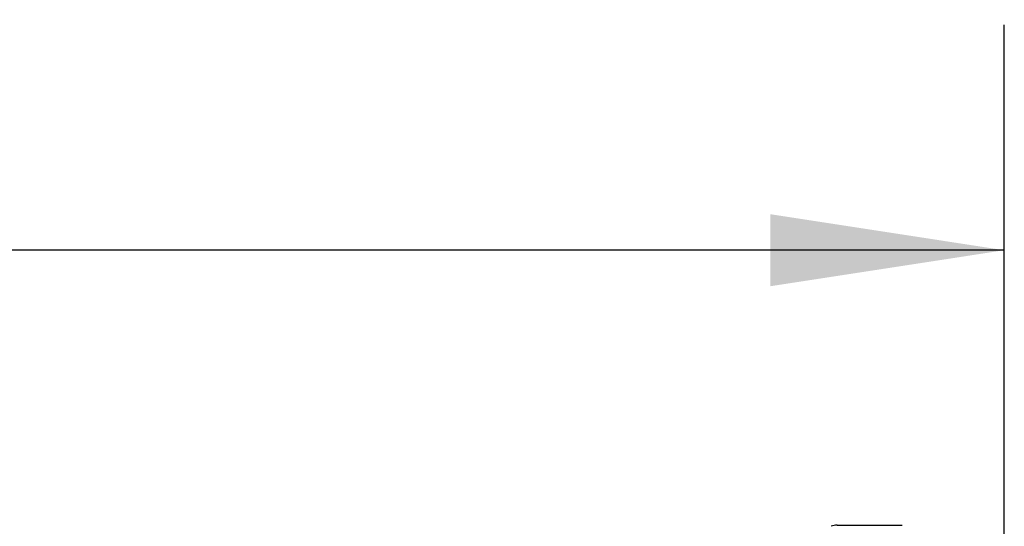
# Model space of a CAD drawing. Header units: inches. Extents: x 0.2 to 10.8, y 0.2 to 8.2.
# Tile 20 of 127: x 4.26 to 4.807, y 2.448 to 2.729. Entities that reach past the tile are written whole.
import ezdxf

# ---------------------------------------------------------------- set-up
doc = ezdxf.new("R2010")
doc.units = ezdxf.units.IN
doc.header["$MEASUREMENT"] = 0
doc.layers.add('DIMENSIONS', color=140, linetype='Continuous')
doc.styles.add('SLDTEXTSTYLE0', font='TXT', dxfattribs={"width": 0.7})
doc.dimstyles.new('SLDDIMSTYLE0', dxfattribs={"dimtxt": 0.084961, "dimasz": 0.13, "dimexe": 0, "dimexo": 0.0625, "dimgap": 0.02124, "dimtad": 0, "dimtih": 1, "dimtoh": 1, "dimlfac": 12, "dimrnd": 1e-09, "dimzin": 12, "dimdsep": 46, "dimtxsty": 'SLDTEXTSTYLE0', "dimsah": 1, "dimcen": 0.09, "dimadec": 0, "dimazin": 3, "dimtfac": 1, "dimtofl": 0, "dimtmove": 0, "dimatfit": 3, "dimfxl": 0, "dimfrac": 2, "dimtolj": 1, "dimtzin": 12, "dimarcsym": 0})

# ---------------------------------------------------------------- blocks, each defined once
blk = doc.blocks.new('_D_24')
at = {"layer": 'DIMENSIONS'}
for p, q in [((3.01185, 2.37655), (3.01185, 2.72593)), ((4.80668, 2.37655), (4.80668, 2.72593)), ((3.01185, 2.60093), (3.63068, 2.60093)), ((3.74581, 2.60093), (3.71728, 2.60093)), ((3.71728, 2.60093), (3.71728, 2.4659)), ((4.06895, 2.60093), (4.09748, 2.60093)), ((4.09748, 2.60093), (4.09748, 2.4659)), ((4.80668, 2.60093), (4.18408, 2.60093)), ((3.71728, 2.4659), (3.74581, 2.4659)), ((4.09748, 2.4659), (4.06895, 2.4659))]:
    blk.add_line(p, q, dxfattribs=at)
for points in [[(3.01185, 2.60093), (3.14185, 2.58093), (3.14185, 2.62093)], [(4.80668, 2.60093), (4.67668, 2.62093), (4.67668, 2.58093)]]:
    blk.add_solid(points, dxfattribs=at)
at = {"layer": 'DIMENSIONS', "char_height": 0.083333, "attachment_point": 1, "style": 'SLDTEXTSTYLE0'}
for s, insert in [('21.54', (3.74581, 2.72737)), ('547.1', (3.74581, 2.57332))]:
    blk.add_mtext(s, dxfattribs=dict(at, insert=insert))

msp = doc.modelspace()

# ---------------------------------------------------------------- linework, layer by layer
at = {"color": 7, "linetype": 'Continuous', "lineweight": 25}
for p, q in [((4.7138242, 2.4483218), (4.7318688, 2.4483218)), ((4.7318688, 2.4483218), (4.7499134, 2.4483218))]:
    msp.add_line(p, q, dxfattribs=at)
msp.add_arc((4.7138242, 2.4384792), 0.0098425, 90, 109.608119, dxfattribs=at)

# ---------------------------------------------------------------- dimensions: what is measured, and where the dimension line sits
at = {"layer": 'DIMENSIONS'}
dim = msp.add_linear_dim(base=(4.8066837, 2.6009307), p1=(3.0118504, 2.3265501), p2=(4.8066837, 2.3265501), dimstyle='SLDDIMSTYLE0', dxfattribs=at)
dim.commit()
dim.dimension.update_dxf_attribs({"geometry": '_D_24', "text_midpoint": (3.90738, 2.6009307), "dimtype": 160})

doc.saveas('drawing.dxf')
